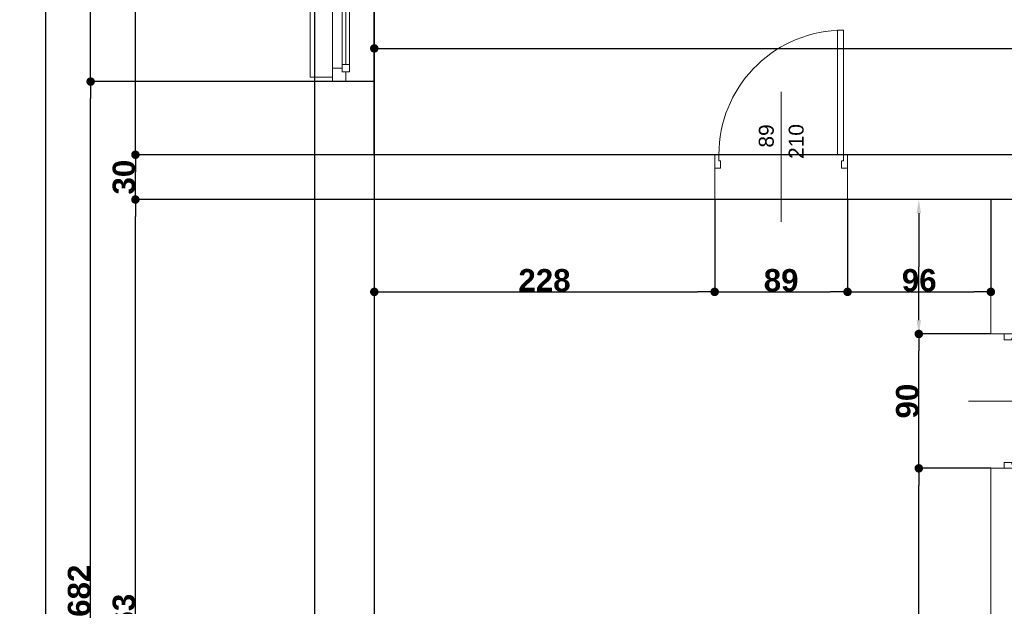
# Model space of a CAD drawing. Header units: millimetres. Extents: x 183299 to 1018155, y -286688 to 171278.
# Tile 42 of 100: x 387533 to 394128, y -80930 to -77002. Entities that reach past the tile are written whole.
import ezdxf

# ---------------------------------------------------------------- set-up
doc = ezdxf.new("R2010")
doc.units = ezdxf.units.MM
doc.header["$MEASUREMENT"] = 0
doc.linetypes.add('Wipeout_Contour', pattern=[1000, 0, -1000])
for name, color, linetype in [('Drzwi ArchiCAD', 7, 'Continuous'), ('inwentaryzacja_sciany', 7, 'Continuous'), ('Okna ArchiCADa', 7, 'Continuous'), ('Wymiarowanie - Ogólne', 7, 'Continuous'), ('Znaczniki Drzwi', 7, 'Continuous')]:
    doc.layers.add(name, color=color, linetype=linetype)
for name, color, linetype, lineweight in [('Drzwi ArchiCAD_Nr_Pióra__1', 7, 'Continuous', 13), ('inwentaryzacja_sciany_Nr_Pióra__1', 7, 'Continuous', 13), ('Okna ArchiCADa_Nr_Pióra__1', 7, 'Continuous', 13), ('Znaczniki Drzwi_Nr_Pióra__1', 7, 'Continuous', 13), ('Znaczniki Drzwi_Nr_Pióra__7', 7, 'Continuous', 35)]:
    doc.layers.add(name, color=color, linetype=linetype, lineweight=lineweight)
for name, color, linetype, lineweight, true_color in [('Drzwi ArchiCAD_Nr_Pióra__23', 7, 'Continuous', 20, 0xff6600), ('Drzwi ArchiCAD_Nr_Pióra__3', 7, 'Continuous', 18, 0xff6600), ('Okna ArchiCADa_Nr_Pióra__23', 7, 'Continuous', 20, 0xff6600), ('Okna ArchiCADa_Nr_Pióra__3', 7, 'Continuous', 18, 0xff6600)]:
    doc.layers.add(name, color=color, linetype=linetype, lineweight=lineweight, true_color=true_color)
doc.styles.add('GENERATED_STYLE_1', font='arial.ttf')
doc.styles.add('GENERATED_STYLE_2', font='arialbd.ttf')
doc.styles.get("Standard").update_dxf_attribs({"font": 'txt', "bigfont": 'BIGFONT.SHX'})
doc.dimstyles.new('GENERATED_STYLE__1', dxfattribs={"dimtxt": 150, "dimasz": 114, "dimexe": 0.18, "dimexo": 0, "dimgap": 0.09, "dimtad": 1, "dimtih": 1, "dimtoh": 1, "dimdec": 0, "dimlfac": 0.1, "dimzin": 0, "dimdsep": 46, "dimtxsty": 'GENERATED_STYLE_2', "dimblk": 'ARROWHEAD_11', "dimblk1": 'ARROWHEAD_11', "dimblk2": 'ARROWHEAD_11', "dimcen": 0.09, "dimclrd": 256, "dimclre": 256, "dimclrt": 256, "dimazin": 0, "dimtfac": 1, "dimtdec": 4, "dimtmove": 0, "dimatfit": 3, "dimfxl": 1, "dimtolj": 1, "dimtzin": 0, "dimarcsym": 0})
doc.dimstyles.new('GENERATED_STYLE__2', dxfattribs={"dimtxt": 150, "dimasz": 114, "dimexe": 0.18, "dimexo": 0, "dimgap": 0.09, "dimtad": 1, "dimdec": 0, "dimlfac": 0.1, "dimzin": 0, "dimdsep": 46, "dimtxsty": 'GENERATED_STYLE_2', "dimblk": 'ARROWHEAD_11', "dimblk1": 'ARROWHEAD_11', "dimblk2": 'ARROWHEAD_11', "dimcen": 0.09, "dimclrd": 256, "dimclre": 256, "dimclrt": 256, "dimazin": 0, "dimtfac": 1, "dimtdec": 4, "dimtmove": 0, "dimatfit": 3, "dimfxl": 1, "dimtolj": 1, "dimtzin": 0, "dimarcsym": 0})
doc.dimstyles.new('GENERATED_STYLE__4', dxfattribs={"dimtxt": 0.18, "dimasz": 91.2, "dimexe": 0.18, "dimexo": 0.0625, "dimgap": 0.09, "dimtad": 0, "dimtih": 1, "dimtoh": 1, "dimdec": 4, "dimzin": 0, "dimdsep": 46, "dimcen": 0.09, "dimadec": 0, "dimazin": 0, "dimtfac": 1, "dimtdec": 4, "dimtmove": 0, "dimatfit": 3, "dimldrblk": 'ARROWHEAD_5', "dimfxl": 1, "dimtolj": 1, "dimtzin": 0, "dimarcsym": 0})

# ---------------------------------------------------------------- blocks, each defined once
blk = doc.blocks.new('O1 rozwierane 12_119')
at = {"layer": 'Okna ArchiCADa_Nr_Pióra__1', "linetype": 'Continuous'}
for p, q in [((-2360, 0), (-2360, -90)), ((-2330, 0), (-2360, 0)), ((2330, 0), (2360, 0)), ((2360, 0), (2360, -90))]:
    blk.add_line(p, q, dxfattribs=at)
at = {"layer": 'Okna ArchiCADa_Nr_Pióra__23', "linetype": 'Continuous'}
for p, q in [((-2360, 0), (-2360, -90)), ((2360, -90), (2360, 0))]:
    blk.add_line(p, q, dxfattribs=at)
at = {"layer": 'Okna ArchiCADa_Nr_Pióra__3', "linetype": 'Continuous'}
for p, q in [((-2330, 120), (-2330, 150)), ((-2330, 150), (2330, 150)), ((2330, 150), (2330, 120)), ((-2330, 120), (2330, 120)), ((-2360, -280), (2360, -280)), ((-2360, -280), (2360, -280))]:
    blk.add_line(p, q, dxfattribs=at)
at = {"linetype": 'Wipeout_Contour', "ltscale": 18067.674314}
blk.add_wipeout([(2245, -115), (2245, -65), (2270, -65), (2270, 0), (-2270, 0), (-2270, -65), (-2245, -65), (-2245, -115)], dxfattribs=at).dxf.layer = 'Okna ArchiCADa'
at = {"layer": 'Okna ArchiCADa_Nr_Pióra__23', "linetype": 'Continuous'}
for p, q in [((-2270, 0), (-2360, 0)), ((-2270, -65), (-2270, 0)), ((2360, 0), (2270, 0)), ((2270, 0), (2270, -65)), ((-2295, -90), (-2295, -65)), ((-2295, -65), (-2270, -65)), ((-2245, -65), (-2295, -65)), ((-2295, -65), (-2295, -115)), ((-2245, -115), (-2245, -65)), ((2295, -65), (2245, -65)), ((2245, -65), (2245, -115)), ((2270, -65), (2295, -65)), ((2295, -65), (2295, -90)), ((2295, -115), (2295, -65)), ((-2360, -90), (-2295, -90)), ((-2295, -115), (-2245, -115)), ((2245, -115), (2295, -115)), ((2295, -90), (2360, -90))]:
    blk.add_line(p, q, dxfattribs=at)
at = {"layer": 'Okna ArchiCADa_Nr_Pióra__3', "linetype": 'Continuous'}
for p, q in [((2270, 0), (-2270, 0)), ((-2245, -65), (2245, -65)), ((-2245, -90), (2245, -90)), ((-2245, -115), (2245, -115)), ((-2245, -115), (2245, -115))]:
    blk.add_line(p, q, dxfattribs=at)
blk = doc.blocks.new('Ściana_747_2', base_point=(214165.1, -83935.8))
at = {"layer": 'inwentaryzacja_sciany_Nr_Pióra__1', "linetype": 'Continuous'}
for p, q in [((214165.1, -77485.8), (214285.1, -77485.8)), ((214165.1, -77485.8), (214165.1, -84335.8)), ((214285.1, -77485.8), (214285.1, -77515.8)), ((214285.1, -77515.8), (214375.1, -77515.8)), ((214375.1, -77515.8), (214565.1, -77515.8)), ((214565.1, -78005.8), (214565.1, -77515.8)), ((214565.1, -83935.8), (214565.1, -78305.8))]:
    blk.add_line(p, q, dxfattribs=at)
at = {"layer": 'Okna ArchiCADa', "linetype": 'Continuous', "rotation": 90}
blk.add_blockref('O1 rozwierane 12_119', (214285.1, -75155.8), dxfattribs=at)
blk = doc.blocks.new('D1 Drzwi proste 12_84')
at = {"layer": 'Drzwi ArchiCAD_Nr_Pióra__1', "linetype": 'Continuous'}
for p, q in [((-445, 0), (-445, -90)), ((445, 0), (445, -90))]:
    blk.add_line(p, q, dxfattribs=at)
at = {"layer": 'Drzwi ArchiCAD_Nr_Pióra__23', "linetype": 'Continuous'}
for p, q in [((-417, 0), (-445, 0)), ((-445, 0), (-445, -90)), ((-417, -40), (-417, 0)), ((445, 0), (417, 0)), ((417, 0), (417, -40)), ((445, -90), (445, 0)), ((-405, -40), (-417, -40)), ((-405, -90), (-405, -40)), ((417, -40), (405, -40)), ((405, -40), (405, -90)), ((-445, -90), (-405, -90)), ((405, -90), (445, -90))]:
    blk.add_line(p, q, dxfattribs=at)
at = {"layer": 'Drzwi ArchiCAD_Nr_Pióra__3', "linetype": 'Continuous'}
for p, q in [((417, 834), (377, 834)), ((377, 834), (377, 0)), ((417, 0), (417, 834)), ((377, 0), (417, 0))]:
    blk.add_line(p, q, dxfattribs=at)
blk.add_arc((417, 0), 834, 92.74905, 180, dxfattribs=at)
blk = doc.blocks.new('Znacznik O 12_282')
at = {"layer": 'Znaczniki Drzwi_Nr_Pióra__1', "linetype": 'Continuous'}
blk.add_line((0, 421.4), (0, -450), dxfattribs=at)
at = {"layer": 'Znaczniki Drzwi_Nr_Pióra__7', "linetype": 'Continuous', "char_height": 100, "attachment_point": 7, "rotation": 90, "style": 'GENERATED_STYLE_1'}
for s, insert in [('{89}', (-47.9, 48.2)), ('{210}', (152.1, -27.7))]:
    blk.add_mtext(s, dxfattribs=dict(at, insert=insert))
blk = doc.blocks.new('Ściana_749_2', base_point=(214165.1, -78305.8))
at = {"layer": 'inwentaryzacja_sciany_Nr_Pióra__1', "linetype": 'Continuous'}
for p, q in [((216845.1, -78005.8), (214565.1, -78005.8)), ((216845.1, -78005.8), (216845.1, -78095.8)), ((217735.1, -78005.8), (217735.1, -78095.8)), ((219835.1, -78005.8), (217735.1, -78005.8)), ((216845.1, -78095.8), (216845.1, -78305.8)), ((217735.1, -78095.8), (217735.1, -78305.8)), ((214565.1, -78305.8), (216845.1, -78305.8)), ((217735.1, -78305.8), (218695.1, -78305.8))]:
    blk.add_line(p, q, dxfattribs=at)
at = {"layer": 'Drzwi ArchiCAD', "linetype": 'Continuous'}
blk.add_blockref('D1 Drzwi proste 12_84', (217290.1, -78005.8), dxfattribs=at)
at = {"layer": 'Znaczniki Drzwi'}
blk.add_blockref('Znacznik O 12_282', (217290.1, -78005.8), dxfattribs=at)
blk = doc.blocks.new('D1 Drzwi proste 12_95')
at = {"layer": 'Drzwi ArchiCAD_Nr_Pióra__1', "linetype": 'Continuous'}
for p, q in [((-450, 0), (-450, -90)), ((450, 0), (450, -90))]:
    blk.add_line(p, q, dxfattribs=at)
at = {"layer": 'Drzwi ArchiCAD_Nr_Pióra__23', "linetype": 'Continuous'}
for p, q in [((-422, 0), (-450, 0)), ((-450, 0), (-450, -90)), ((-422, -40), (-422, 0)), ((450, 0), (422, 0)), ((422, 0), (422, -40)), ((450, -90), (450, 0)), ((-410, -40), (-422, -40)), ((-410, -90), (-410, -40)), ((422, -40), (410, -40)), ((410, -40), (410, -90)), ((-450, -90), (-410, -90)), ((410, -90), (450, -90))]:
    blk.add_line(p, q, dxfattribs=at)
at = {"layer": 'Drzwi ArchiCAD_Nr_Pióra__3', "linetype": 'Continuous'}
for p, q in [((422, 844), (382, 844)), ((382, 844), (382, 0)), ((422, 0), (422, 844)), ((382, 0), (422, 0))]:
    blk.add_line(p, q, dxfattribs=at)
blk.add_arc((422, 0), 844, 92.71646, 180, dxfattribs=at)
blk = doc.blocks.new('Znacznik O 12_292')
at = {"layer": 'Znaczniki Drzwi_Nr_Pióra__1', "linetype": 'Continuous'}
blk.add_line((0, 421.4), (0, -330), dxfattribs=at)
at = {"layer": 'Znaczniki Drzwi_Nr_Pióra__7', "linetype": 'Continuous', "char_height": 100, "attachment_point": 7, "rotation": 90, "style": 'GENERATED_STYLE_1'}
for s, insert in [('{90}', (-47.9, 48.2)), ('{210}', (152.1, -27.7))]:
    blk.add_mtext(s, dxfattribs=dict(at, insert=insert))
blk = doc.blocks.new('Ściana_762_2', base_point=(218695.1, -78305.8))
at = {"layer": 'inwentaryzacja_sciany_Nr_Pióra__1', "linetype": 'Continuous'}
for p, q in [((218695.1, -78305.8), (218695.1, -79205.8)), ((218875.1, -79205.8), (218875.1, -78305.8)), ((218785.1, -79205.8), (218695.1, -79205.8)), ((218875.1, -79205.8), (218785.1, -79205.8)), ((218785.1, -80105.8), (218695.1, -80105.8)), ((218695.1, -80105.8), (218695.1, -83935.8)), ((218875.1, -80105.8), (218785.1, -80105.8)), ((218875.1, -83935.8), (218875.1, -80105.8))]:
    blk.add_line(p, q, dxfattribs=at)
at = {"layer": 'Drzwi ArchiCAD', "linetype": 'Continuous', "xscale": -1, "rotation": 270}
blk.add_blockref('D1 Drzwi proste 12_95', (218875.1, -79655.8), dxfattribs=at)
at = {"layer": 'Znaczniki Drzwi', "rotation": 270}
blk.add_blockref('Znacznik O 12_292', (218875.1, -79655.8), dxfattribs=at)
blk = doc.blocks.new('ARROWHEAD_11')
at = {"linetype": 'Continuous'}
blk.add_line((0, 0), (-1, 0), dxfattribs=at)
at = {"linetype": 'Continuous', "const_width": 0.25, "flags": 128}
blk.add_lwpolyline([(-0.125, 0, 1), (0.125, 0, 1)], format="xyb", close=True, dxfattribs=at)
blk = doc.blocks.new('*D5275')
at = {"layer": 'Defpoints', "color": 0}
for p in [(389508, -75056.3), (389908, -75056.3), (389908, -85456.3)]:
    blk.add_point(p, dxfattribs=at)
at = {"layer": 'Wymiarowanie - Ogólne', "linetype": 'Continuous', "lineweight": -2}
for p, q in [((389508, -75056.3), (389508, -85456.5)), ((389908, -75056.3), (389908, -85456.5)), ((389622, -85456.3), (389794, -85456.3))]:
    blk.add_line(p, q, dxfattribs=at)
at = {"layer": 'Wymiarowanie - Ogólne', "lineweight": -2, "xscale": 114, "yscale": 114, "zscale": 114, "rotation": 180}
blk.add_blockref('ARROWHEAD_11', (389508, -85456.3), dxfattribs=at)
at = {"layer": 'Wymiarowanie - Ogólne', "lineweight": -2, "xscale": 114, "yscale": 114, "zscale": 114}
blk.add_blockref('ARROWHEAD_11', (389908, -85456.3), dxfattribs=at)
at = {"layer": 'Wymiarowanie - Ogólne', "insert": (389708, -85379.7), "char_height": 150, "attachment_point": 5, "style": 'GENERATED_STYLE_2'}
blk.add_mtext('\\A1;40', dxfattribs=at)
blk = doc.blocks.new('*D5276')
at = {"layer": 'Defpoints', "color": 0}
for p in [(389908, -75056.3), (394038, -81021.3), (394038, -85456.3)]:
    blk.add_point(p, dxfattribs=at)
at = {"layer": 'Wymiarowanie - Ogólne', "linetype": 'Continuous', "lineweight": -2}
for p, q in [((389908, -75056.3), (389908, -85456.5)), ((394038, -81021.3), (394038, -85456.5)), ((390022, -85456.3), (393924, -85456.3))]:
    blk.add_line(p, q, dxfattribs=at)
at = {"layer": 'Wymiarowanie - Ogólne', "lineweight": -2, "xscale": 114, "yscale": 114, "zscale": 114, "rotation": 180}
blk.add_blockref('ARROWHEAD_11', (389908, -85456.3), dxfattribs=at)
at = {"layer": 'Wymiarowanie - Ogólne', "lineweight": -2, "xscale": 114, "yscale": 114, "zscale": 114}
blk.add_blockref('ARROWHEAD_11', (394038, -85456.3), dxfattribs=at)
at = {"layer": 'Wymiarowanie - Ogólne', "insert": (391973, -85379.7), "char_height": 150, "attachment_point": 5, "style": 'GENERATED_STYLE_2'}
blk.add_mtext('\\A1;413', dxfattribs=at)
blk = doc.blocks.new('*D5377')
at = {"layer": 'Defpoints', "color": 0}
for p in [(388308, -78206.3), (396078, -78206.3), (397668, -83836.3)]:
    blk.add_point(p, dxfattribs=at)
at = {"layer": 'Wymiarowanie - Ogólne', "linetype": 'Continuous', "lineweight": -2}
for p, q in [((396078, -78206.3), (388307.8, -78206.3)), ((388308, -83722.3), (388308, -78320.3)), ((397668, -83836.3), (388307.8, -83836.3))]:
    blk.add_line(p, q, dxfattribs=at)
at = {"layer": 'Wymiarowanie - Ogólne', "lineweight": -2, "xscale": 114, "yscale": 114, "zscale": 114}
for p, rotation in [((388308, -78206.3), 90), ((388308, -83836.3), 270)]:
    blk.add_blockref('ARROWHEAD_11', p, dxfattribs=dict(at, rotation=rotation))
at = {"layer": 'Wymiarowanie - Ogólne', "insert": (388231.4, -81021.3), "char_height": 150, "attachment_point": 5, "rotation": 90, "style": 'GENERATED_STYLE_2'}
blk.add_mtext('\\A1;563', dxfattribs=at)
blk = doc.blocks.new('*D5378')
at = {"layer": 'Defpoints', "color": 0}
for p in [(388308, -77906.3), (396078, -77906.3), (396078, -78206.3)]:
    blk.add_point(p, dxfattribs=at)
at = {"layer": 'Wymiarowanie - Ogólne', "linetype": 'Continuous', "lineweight": -2}
for p, q in [((396078, -77906.3), (388307.8, -77906.3)), ((388308, -78092.3), (388308, -78020.3)), ((396078, -78206.3), (388307.8, -78206.3))]:
    blk.add_line(p, q, dxfattribs=at)
at = {"layer": 'Wymiarowanie - Ogólne', "lineweight": -2, "xscale": 114, "yscale": 114, "zscale": 114}
for p, rotation in [((388308, -77906.3), 90), ((388308, -78206.3), 270)]:
    blk.add_blockref('ARROWHEAD_11', p, dxfattribs=dict(at, rotation=rotation))
at = {"layer": 'Wymiarowanie - Ogólne', "insert": (388231.4, -78056.3), "char_height": 150, "attachment_point": 5, "rotation": 90, "style": 'GENERATED_STYLE_2'}
blk.add_mtext('\\A1;30', dxfattribs=at)
blk = doc.blocks.new('*D5379')
at = {"layer": 'Defpoints', "color": 0}
for p in [(388308, -72226.3), (396078, -72226.3), (396078, -77906.3)]:
    blk.add_point(p, dxfattribs=at)
at = {"layer": 'Wymiarowanie - Ogólne', "linetype": 'Continuous', "lineweight": -2}
for p, q in [((396078, -72226.3), (388307.8, -72226.3)), ((388308, -77792.3), (388308, -72340.3)), ((396078, -77906.3), (388307.8, -77906.3))]:
    blk.add_line(p, q, dxfattribs=at)
at = {"layer": 'Wymiarowanie - Ogólne', "lineweight": -2, "xscale": 114, "yscale": 114, "zscale": 114}
for p, rotation in [((388308, -72226.3), 90), ((388308, -77906.3), 270)]:
    blk.add_blockref('ARROWHEAD_11', p, dxfattribs=dict(at, rotation=rotation))
at = {"layer": 'Wymiarowanie - Ogólne', "insert": (388231.2, -75066.3), "char_height": 150, "attachment_point": 5, "rotation": 90, "style": 'GENERATED_STYLE_2'}
blk.add_mtext('\\A1;568', dxfattribs=at)
blk = doc.blocks.new('*D5383')
at = {"layer": 'Defpoints', "color": 0}
for p in [(388008, -77416.3), (389908, -77416.3), (389508, -84236.3)]:
    blk.add_point(p, dxfattribs=at)
at = {"layer": 'Wymiarowanie - Ogólne', "linetype": 'Continuous', "lineweight": -2}
for p, q in [((389908, -77416.3), (388007.8, -77416.3)), ((388008, -84122.3), (388008, -77530.3)), ((389508, -84236.3), (388007.8, -84236.3))]:
    blk.add_line(p, q, dxfattribs=at)
at = {"layer": 'Wymiarowanie - Ogólne', "lineweight": -2, "xscale": 114, "yscale": 114, "zscale": 114}
for p, rotation in [((388008, -77416.3), 90), ((388008, -84236.3), 270)]:
    blk.add_blockref('ARROWHEAD_11', p, dxfattribs=dict(at, rotation=rotation))
at = {"layer": 'Wymiarowanie - Ogólne', "insert": (387931.2, -80826.3), "char_height": 150, "attachment_point": 5, "rotation": 90, "style": 'GENERATED_STYLE_2'}
blk.add_mtext('\\A1;682', dxfattribs=at)
blk = doc.blocks.new('*D5384')
at = {"layer": 'Defpoints', "color": 0}
for p in [(388008, -72696.3), (389908, -72696.3), (389908, -77416.3)]:
    blk.add_point(p, dxfattribs=at)
at = {"layer": 'Wymiarowanie - Ogólne', "linetype": 'Continuous', "lineweight": -2}
for p, q in [((389908, -72696.3), (388007.8, -72696.3)), ((388008, -77302.3), (388008, -72810.3)), ((389908, -77416.3), (388007.8, -77416.3))]:
    blk.add_line(p, q, dxfattribs=at)
at = {"layer": 'Wymiarowanie - Ogólne', "lineweight": -2, "xscale": 114, "yscale": 114, "zscale": 114}
for p, rotation in [((388008, -72696.3), 90), ((388008, -77416.3), 270)]:
    blk.add_blockref('ARROWHEAD_11', p, dxfattribs=dict(at, rotation=rotation))
at = {"layer": 'Wymiarowanie - Ogólne', "insert": (387932.6, -75056.3), "char_height": 150, "attachment_point": 5, "rotation": 90, "style": 'GENERATED_STYLE_2'}
blk.add_mtext('\\A1;472', dxfattribs=at)
blk = doc.blocks.new('*D5386')
at = {"layer": 'Defpoints', "color": 0}
for p in [(387708, -65876.3), (389508, -65876.3), (389508, -84236.3)]:
    blk.add_point(p, dxfattribs=at)
at = {"layer": 'Wymiarowanie - Ogólne', "linetype": 'Continuous', "lineweight": -2}
for p, q in [((389508, -65876.3), (387707.8, -65876.3)), ((387708, -84122.3), (387708, -65990.3)), ((389508, -84236.3), (387707.8, -84236.3))]:
    blk.add_line(p, q, dxfattribs=at)
at = {"layer": 'Wymiarowanie - Ogólne', "lineweight": -2, "xscale": 114, "yscale": 114, "zscale": 114}
for p, rotation in [((387708, -65876.3), 90), ((387708, -84236.3), 270)]:
    blk.add_blockref('ARROWHEAD_11', p, dxfattribs=dict(at, rotation=rotation))
at = {"layer": 'Wymiarowanie - Ogólne', "insert": (387631.2, -75056.3), "char_height": 150, "attachment_point": 5, "rotation": 90, "style": 'GENERATED_STYLE_2'}
blk.add_mtext('\\A1;1836', dxfattribs=at)
blk = doc.blocks.new('*D6738')
at = {"layer": 'Defpoints', "color": 0}
for p in [(389908, -78206.3), (392188, -78206.3), (392188, -78824.7)]:
    blk.add_point(p, dxfattribs=at)
at = {"layer": 'Wymiarowanie - Ogólne', "linetype": 'Continuous', "lineweight": -2}
for p, q in [((389908, -78206.3), (389908, -78824.9)), ((392188, -78206.3), (392188, -78824.9)), ((390022, -78824.7), (392074, -78824.7))]:
    blk.add_line(p, q, dxfattribs=at)
at = {"layer": 'Wymiarowanie - Ogólne', "lineweight": -2, "xscale": 114, "yscale": 114, "zscale": 114, "rotation": 180}
blk.add_blockref('ARROWHEAD_11', (389908, -78824.7), dxfattribs=at)
at = {"layer": 'Wymiarowanie - Ogólne', "lineweight": -2, "xscale": 114, "yscale": 114, "zscale": 114}
blk.add_blockref('ARROWHEAD_11', (392188, -78824.7), dxfattribs=at)
at = {"layer": 'Wymiarowanie - Ogólne', "insert": (391048, -78747.9), "char_height": 150, "attachment_point": 5, "style": 'GENERATED_STYLE_2'}
blk.add_mtext('\\A1;228', dxfattribs=at)
blk = doc.blocks.new('*D6739')
at = {"layer": 'Defpoints', "color": 0}
for p in [(392188, -78206.3), (393078, -78206.3), (393078, -78824.7)]:
    blk.add_point(p, dxfattribs=at)
at = {"layer": 'Wymiarowanie - Ogólne', "linetype": 'Continuous', "lineweight": -2}
for p, q in [((392188, -78206.3), (392188, -78824.9)), ((393078, -78206.3), (393078, -78824.9)), ((392302, -78824.7), (392964, -78824.7))]:
    blk.add_line(p, q, dxfattribs=at)
at = {"layer": 'Wymiarowanie - Ogólne', "lineweight": -2, "xscale": 114, "yscale": 114, "zscale": 114, "rotation": 180}
blk.add_blockref('ARROWHEAD_11', (392188, -78824.7), dxfattribs=at)
at = {"layer": 'Wymiarowanie - Ogólne', "lineweight": -2, "xscale": 114, "yscale": 114, "zscale": 114}
blk.add_blockref('ARROWHEAD_11', (393078, -78824.7), dxfattribs=at)
at = {"layer": 'Wymiarowanie - Ogólne', "insert": (392633, -78747.9), "char_height": 150, "attachment_point": 5, "style": 'GENERATED_STYLE_2'}
blk.add_mtext('\\A1;89', dxfattribs=at)
blk = doc.blocks.new('*D6740')
at = {"layer": 'Defpoints', "color": 0}
for p in [(393078, -78206.3), (394038, -78206.3), (394038, -78824.7)]:
    blk.add_point(p, dxfattribs=at)
at = {"layer": 'Wymiarowanie - Ogólne', "linetype": 'Continuous', "lineweight": -2}
for p, q in [((393078, -78206.3), (393078, -78824.9)), ((394038, -78206.3), (394038, -78824.9)), ((393192, -78824.7), (393924, -78824.7))]:
    blk.add_line(p, q, dxfattribs=at)
at = {"layer": 'Wymiarowanie - Ogólne', "lineweight": -2, "xscale": 114, "yscale": 114, "zscale": 114, "rotation": 180}
blk.add_blockref('ARROWHEAD_11', (393078, -78824.7), dxfattribs=at)
at = {"layer": 'Wymiarowanie - Ogólne', "lineweight": -2, "xscale": 114, "yscale": 114, "zscale": 114}
blk.add_blockref('ARROWHEAD_11', (394038, -78824.7), dxfattribs=at)
at = {"layer": 'Wymiarowanie - Ogólne', "insert": (393558, -78747.9), "char_height": 150, "attachment_point": 5, "style": 'GENERATED_STYLE_2'}
blk.add_mtext('\\A1;96', dxfattribs=at)
blk = doc.blocks.new('*D6747')
at = {"layer": 'Defpoints', "color": 0}
for p in [(393555.3, -80006.3), (394038, -80006.3), (394038, -83836.3)]:
    blk.add_point(p, dxfattribs=at)
at = {"layer": 'Wymiarowanie - Ogólne', "linetype": 'Continuous', "lineweight": -2}
for p, q in [((394038, -80006.3), (393555.2, -80006.3)), ((393555.3, -83722.3), (393555.3, -80120.3)), ((394038, -83836.3), (393555.2, -83836.3))]:
    blk.add_line(p, q, dxfattribs=at)
at = {"layer": 'Wymiarowanie - Ogólne', "lineweight": -2, "xscale": 114, "yscale": 114, "zscale": 114}
for p, rotation in [((393555.3, -80006.3), 90), ((393555.3, -83836.3), 270)]:
    blk.add_blockref('ARROWHEAD_11', p, dxfattribs=dict(at, rotation=rotation))
at = {"layer": 'Wymiarowanie - Ogólne', "insert": (393478.6, -81921.3), "char_height": 150, "attachment_point": 5, "rotation": 90, "style": 'GENERATED_STYLE_2'}
blk.add_mtext('\\A1;383', dxfattribs=at)
blk = doc.blocks.new('*D6748')
at = {"layer": 'Defpoints', "color": 0}
for p in [(393555.3, -79106.3), (394038, -79106.3), (394038, -80006.3)]:
    blk.add_point(p, dxfattribs=at)
at = {"layer": 'Wymiarowanie - Ogólne', "linetype": 'Continuous', "lineweight": -2}
for p, q in [((394038, -79106.3), (393555.2, -79106.3)), ((393555.3, -79892.3), (393555.3, -79220.3)), ((394038, -80006.3), (393555.2, -80006.3))]:
    blk.add_line(p, q, dxfattribs=at)
at = {"layer": 'Wymiarowanie - Ogólne', "lineweight": -2, "xscale": 114, "yscale": 114, "zscale": 114}
for p, rotation in [((393555.3, -79106.3), 90), ((393555.3, -80006.3), 270)]:
    blk.add_blockref('ARROWHEAD_11', p, dxfattribs=dict(at, rotation=rotation))
at = {"layer": 'Wymiarowanie - Ogólne', "insert": (393478.6, -79556.3), "char_height": 150, "attachment_point": 5, "rotation": 90, "style": 'GENERATED_STYLE_2'}
blk.add_mtext('\\A1;90', dxfattribs=at)
blk = doc.blocks.new('*D6749')
at = {"layer": 'Defpoints', "color": 0}
for p in [(393555.3, -78206.3), (394038, -78206.3), (394038, -79106.3)]:
    blk.add_point(p, dxfattribs=at)
at = {"layer": 'Wymiarowanie - Ogólne', "color": 0, "linetype": 'Continuous', "lineweight": -2}
for p, q in [((394037.9, -78206.3), (393555.2, -78206.3)), ((393555.3, -78297.5), (393555.3, -78656.1)), ((393555.3, -79015.1), (393555.3, -78656.5)), ((394037.9, -79106.3), (393555.2, -79106.3))]:
    blk.add_line(p, q, dxfattribs=at)
at = {"layer": 'Wymiarowanie - Ogólne', "color": 0}
for points in [[(393570.5, -78297.5), (393540.1, -78297.5), (393555.3, -78206.3)], [(393540.1, -79015.1), (393570.5, -79015.1), (393555.3, -79106.3)]]:
    blk.add_solid(points, dxfattribs=at)
at = {"layer": 'Wymiarowanie - Ogólne', "color": 0, "insert": (393555.3, -78656.3), "char_height": 0.18, "attachment_point": 5}
blk.add_mtext('\\A1;900.0000', dxfattribs=at)
blk = doc.blocks.new('ARROWHEAD_5')
at = {"linetype": 'Continuous'}
blk.add_line((0, 0), (-1, 0), dxfattribs=at)
blk.add_solid([(-1, 0.2679), (0, 0), (-1, -0.2679), (-1, 0.2679)], dxfattribs=at)
blk = doc.blocks.new('*D6753')
at = {"layer": 'Defpoints', "color": 0}
for p in [(395988, -73656.3), (395988, -74617.1), (389908, -77906.3)]:
    blk.add_point(p, dxfattribs=at)
at = {"layer": 'Wymiarowanie - Ogólne', "linetype": 'Continuous', "lineweight": -2}
for p, q in [((395988, -73656.3), (395988, -74617.3)), ((389908, -77906.3), (389908, -74616.9)), ((390022, -74617.1), (395874, -74617.1))]:
    blk.add_line(p, q, dxfattribs=at)
at = {"layer": 'Wymiarowanie - Ogólne', "lineweight": -2, "xscale": 114, "yscale": 114, "zscale": 114, "rotation": 180}
blk.add_blockref('ARROWHEAD_11', (389908, -74617.1), dxfattribs=at)
at = {"layer": 'Wymiarowanie - Ogólne', "lineweight": -2, "xscale": 114, "yscale": 114, "zscale": 114}
blk.add_blockref('ARROWHEAD_11', (395988, -74617.1), dxfattribs=at)
at = {"layer": 'Wymiarowanie - Ogólne', "insert": (392948, -74540.4), "char_height": 150, "attachment_point": 5, "style": 'GENERATED_STYLE_2'}
blk.add_mtext('\\A1;608', dxfattribs=at)
blk = doc.blocks.new('*D6772')
at = {"layer": 'Defpoints', "color": 0}
for p in [(402648, -77193.8), (389908, -77906.3), (402648, -77906.3)]:
    blk.add_point(p, dxfattribs=at)
at = {"layer": 'Wymiarowanie - Ogólne', "linetype": 'Continuous', "lineweight": -2}
for p, q in [((389908, -77906.3), (389908, -77193.6)), ((390022, -77193.8), (402534, -77193.8)), ((402648, -77906.3), (402648, -77193.6))]:
    blk.add_line(p, q, dxfattribs=at)
at = {"layer": 'Wymiarowanie - Ogólne', "lineweight": -2, "xscale": 114, "yscale": 114, "zscale": 114, "rotation": 180}
blk.add_blockref('ARROWHEAD_11', (389908, -77193.8), dxfattribs=at)
at = {"layer": 'Wymiarowanie - Ogólne', "lineweight": -2, "xscale": 114, "yscale": 114, "zscale": 114}
blk.add_blockref('ARROWHEAD_11', (402648, -77193.8), dxfattribs=at)
at = {"layer": 'Wymiarowanie - Ogólne', "insert": (396278, -77118.5), "char_height": 150, "attachment_point": 5, "style": 'GENERATED_STYLE_2'}
blk.add_mtext('\\A1;1274', dxfattribs=at)

msp = doc.modelspace()

# ---------------------------------------------------------------- block references
at = {"layer": 'inwentaryzacja_sciany'}
for name, p in [('Ściana_747_2', (389507.95206, -83836.32699)), ('Ściana_762_2', (394037.95206, -78206.32699))]:
    msp.add_blockref(name, p, dxfattribs=at)

# ---------------------------------------------------------------- dimensions: what is measured, and where the dimension line sits
at = {"layer": 'Wymiarowanie - Ogólne', "linetype": 'Continuous'}
for base, p1, p2, picture, middle in [((393077.95206, -78824.67289), (392187.95206, -78206.32699), (393077.95206, -78206.32699), '*D6739', (392632.95206, -78747.93289)), ((394037.95206, -78824.67289), (393077.95206, -78206.32699), (394037.95206, -78206.32699), '*D6740', (393557.95206, -78747.93289))]:
    dim = msp.add_linear_dim(base=base, p1=p1, p2=p2, dimstyle='GENERATED_STYLE__1', dxfattribs=at)
    dim.commit()
    dim.dimension.update_dxf_attribs({"geometry": picture, "text_midpoint": middle})
for base, p1, p2, dimstyle, picture, middle in [((393555.33944, -78206.32699), (394037.95206, -79106.32699), (394037.95206, -78206.32699), 'GENERATED_STYLE__4', '*D6749', (393555.33944, -78656.32699)), ((393555.33944, -79106.32699), (394037.95206, -80006.32699), (394037.95206, -79106.32699), 'GENERATED_STYLE__2', '*D6748', (393478.59944, -79556.32699)), ((393555.33944, -80006.32699), (394037.95206, -83836.32699), (394037.95206, -80006.32699), 'GENERATED_STYLE__2', '*D6747', (393478.59944, -81921.32699))]:
    dim = msp.add_linear_dim(base=base, p1=p1, p2=p2, angle=90, dimstyle=dimstyle, dxfattribs=at)
    dim.commit()
    dim.dimension.update_dxf_attribs({"geometry": picture, "text_midpoint": middle})

# ---------------------------------------------------------------- next in the draw order: block references
at = {"layer": 'inwentaryzacja_sciany'}
msp.add_blockref('Ściana_749_2', (389507.95206, -78206.32699), dxfattribs=at)

# ---------------------------------------------------------------- next in the draw order: dimensions: what is measured, and where the dimension line sits
at = {"layer": 'Wymiarowanie - Ogólne', "linetype": 'Continuous'}
for base, p1, p2, picture, middle in [((387707.95206, -65876.32699), (389507.95206, -84236.32699), (389507.95206, -65876.32699), '*D5386', (387631.21206, -75056.32699)), ((388307.95206, -72226.32699), (396077.95206, -77906.32699), (396077.95206, -72226.32699), '*D5379', (388231.21206, -75066.32699)), ((388007.95206, -72696.32699), (389907.95206, -77416.32699), (389907.95206, -72696.32699), '*D5384', (387932.63706, -75056.32699)), ((388007.95206, -77416.32699), (389507.95206, -84236.32699), (389907.95206, -77416.32699), '*D5383', (387931.21206, -80826.32699)), ((388307.95206, -77906.32699), (396077.95206, -78206.32699), (396077.95206, -77906.32699), '*D5378', (388231.36206, -78056.32699)), ((388307.95206, -78206.32699), (397667.95206, -83836.32699), (396077.95206, -78206.32699), '*D5377', (388231.36206, -81021.32699))]:
    dim = msp.add_linear_dim(base=base, p1=p1, p2=p2, angle=90, dimstyle='GENERATED_STYLE__2', dxfattribs=at)
    dim.commit()
    dim.dimension.update_dxf_attribs({"geometry": picture, "text_midpoint": middle})
for base, p1, p2, picture, middle in [((395987.95206, -74617.1196), (389907.95206, -77906.32699), (395987.95206, -73656.32699), '*D6753', (392947.95206, -74540.3796)), ((389907.95206, -85456.32699), (389507.95206, -75056.32699), (389907.95206, -75056.32699), '*D5275', (389707.95206, -85379.73699)), ((394037.95206, -85456.32699), (389907.95206, -75056.32699), (394037.95206, -81021.32699), '*D5276', (391972.95206, -85379.73699)), ((402647.95206, -77193.77989), (389907.95206, -77906.32699), (402647.95206, -77906.32699), '*D6772', (396277.95206, -77118.46489)), ((392187.95206, -78824.67289), (389907.95206, -78206.32699), (392187.95206, -78206.32699), '*D6738', (391047.95206, -78747.93289))]:
    dim = msp.add_linear_dim(base=base, p1=p1, p2=p2, dimstyle='GENERATED_STYLE__1', dxfattribs=at)
    dim.commit()
    dim.dimension.update_dxf_attribs({"geometry": picture, "text_midpoint": middle})

doc.saveas('drawing.dxf')
